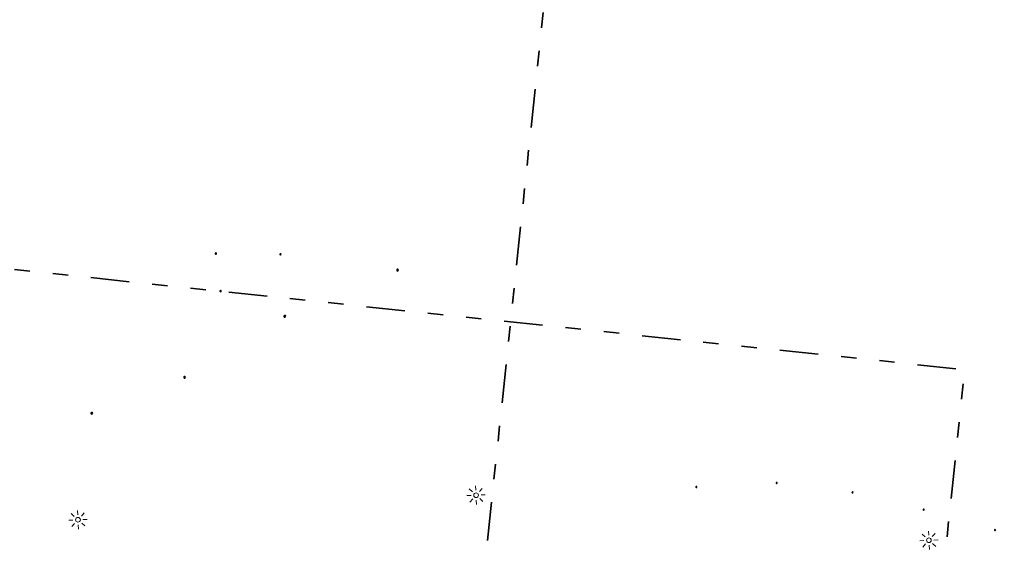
# Model space of a CAD drawing. Header units: metres. Extents: x -1 to 222837, y -2 to 853657.
# Tile 105 of 256: x 110850 to 110914, y 426780 to 426815. Entities that reach past the tile are written whole.
import ezdxf

# ---------------------------------------------------------------- set-up
doc = ezdxf.new("R2010")
doc.units = ezdxf.units.M
doc.header["$XCLIPFRAME"] = 0
doc.linetypes.add('AL-TEKENBLADGRENS', pattern=[11.5, 2.5, -1.5, 1, -1.5, 1, -1.5, 2.5])
doc.layers.add('A-Maatvoering', color=30, linetype='Continuous')
doc.layers.add('X-REF', color=7, linetype='Continuous')
for name, color, linetype, lineweight in [('B-Lichtmast', 8, 'Continuous', 5), ('N-GRN-BOOM', 70, 'Continuous', 25), ('N-GRN-BOOM @ 0.02', 70, 'Continuous', 25), ('N-WE-VH-KANTOPSLUITING_VOORKANT RWS-BAND', 7, 'Continuous', 25), ('N-WE-VH-VERHARDING_ASFALT-A', 252, 'Continuous', 18), ('Openbaar_verlichtingsobject', 1, 'Continuous', 0), ('X-XX-AL-TEKENBLADGRENS-G blad 2', 7, 'AL-TEKENBLADGRENS', 35)]:
    doc.layers.add(name, color=color, linetype=linetype, lineweight=lineweight)
doc.styles.add('NLCS-ISO-ANNOTATIEF-T25', font='NLCS-ISO.ttf', dxfattribs={"height": 2.5})
doc.dimstyles.new('NLCS-ANNOTATIEF-T25-PIJL', dxfattribs={"dimtxt": 2.5, "dimasz": 2.5, "dimexe": 2, "dimexo": 2, "dimgap": 0.7, "dimtad": 1, "dimzin": 0, "dimdsep": 46, "dimtxsty": 'NLCS-ISO-ANNOTATIEF-T25', "dimcen": 0, "dimdle": 2, "dimclrd": 256, "dimclre": 256, "dimclrt": 256, "dimadec": 5, "dimazin": 0, "dimtfac": 1, "dimtofl": 0, "dimtmove": 1, "dimatfit": 0, "dimfxl": 2, "dimfxlon": 1, "dimtfillclr": 254, "dimtolj": 1, "dimtzin": 0, "dimlwd": 18, "dimlwe": 18, "dimarcsym": 0})
picture_1 = doc.add_image_def('image1.ecw', size_in_pixel=(400001, 250001))
picture_2 = doc.add_image_def('image2.ecw', size_in_pixel=(120000, 80000))

# ---------------------------------------------------------------- blocks, each defined once
blk = doc.blocks.new('*D203')
at = {"layer": 'A-Maatvoering', "linetype": 'Continuous', "lineweight": 18, "transparency": 16777216}
blk.add_line((110914.286, 426773.033), (110915.478, 426768.826), dxfattribs=at)
at = {"layer": 'A-Maatvoering', "transparency": 16777216}
blk.add_solid([(110915.558, 426768.849), (110915.398, 426768.803), (110915.614, 426768.345)], dxfattribs=at)
at = {"layer": 'Defpoints', "color": 0, "transparency": 16777216}
for p in [(110904.707, 426806.829), (110915.614, 426768.345)]:
    blk.add_point(p, dxfattribs=at)
at = {"layer": 'A-Maatvoering', "transparency": 16777216, "insert": (110914.958, 426772.09), "char_height": 0.5, "attachment_point": 5, "rotation": 285.82479, "style": 'NLCS-ISO-ANNOTATIEF-T25'}
blk.add_mtext('\\A1;R40.00', dxfattribs=at)
blk = doc.blocks.new('*D479')
at = {"layer": 'A-Maatvoering', "linetype": 'Continuous', "lineweight": 18, "transparency": 16777216}
blk.add_line((110925.396, 426776.372), (110926.902, 426774.155), dxfattribs=at)
at = {"layer": 'A-Maatvoering', "transparency": 16777216}
blk.add_solid([(110926.971, 426774.202), (110926.833, 426774.108), (110927.183, 426773.741)], dxfattribs=at)
at = {"layer": 'Defpoints', "color": 0, "transparency": 16777216}
for p in [(110904.707, 426806.829), (110927.183, 426773.741)]:
    blk.add_point(p, dxfattribs=at)
at = {"layer": 'A-Maatvoering', "transparency": 16777216, "insert": (110926.332, 426775.689), "char_height": 0.5, "attachment_point": 5, "rotation": 304.18877, "style": 'NLCS-ISO-ANNOTATIEF-T25'}
blk.add_mtext('\\A1;R40.00', dxfattribs=at)
blk = doc.blocks.new('bestaand lichtmast')
at = {"layer": 'B-Lichtmast'}
for p, q in [((-2.22, 2.02), (-1.2, 1.09)), ((-0.08, 1.62), (-0.14, 3)), ((1.09, 1.2), (2.02, 2.22)), ((1.62, 0.08), (3, 0.14)), ((-3, -0.14), (-1.62, -0.08)), ((-2.02, -2.22), (-1.09, -1.2)), ((0.14, -3), (0.08, -1.62)), ((1.2, -1.09), (2.22, -2.02))]:
    blk.add_line(p, q, dxfattribs=at)
blk.add_circle((0, 0), 0.77, dxfattribs=at)
blk = doc.blocks.new('*U2079')
at = {"flags": 128}
blk.add_lwpolyline([(4.8, 5.7), (3.2, 5.2), (2.9, 6.9, 13.158116)], format="xyb", close=True, dxfattribs=at)
blk.add_circle((0, 0), 0.4)
blk.add_point((0, 0))
blk = doc.blocks.new('*U2680')
at = {"layer": 'N-GRN-BOOM @ 0.02', "xscale": 0.008, "yscale": 0.008, "zscale": 0.008}
blk.add_blockref('*U2079', (110854.532, 426789.085), dxfattribs=at)
blk = doc.blocks.new('*U2681')
at = {"layer": 'N-GRN-BOOM @ 0.02', "xscale": 0.008, "yscale": 0.008, "zscale": 0.008}
blk.add_blockref('*U2079', (110860.561, 426791.411), dxfattribs=at)
blk = doc.blocks.new('*U2682')
at = {"layer": 'N-GRN-BOOM @ 0.02', "xscale": 0.008, "yscale": 0.008, "zscale": 0.008}
blk.add_blockref('*U2079', (110867.072, 426795.386), dxfattribs=at)
blk = doc.blocks.new('*U2707')
at = {"layer": 'N-GRN-BOOM @ 0.02', "xscale": 0.005, "yscale": 0.005, "zscale": 0.005}
blk.add_blockref('*U2079', (110893.813, 426784.288), dxfattribs=at)
blk = doc.blocks.new('*U2708')
at = {"layer": 'N-GRN-BOOM @ 0.02', "xscale": 0.005, "yscale": 0.005, "zscale": 0.005}
blk.add_blockref('*U2079', (110899.027, 426784.554), dxfattribs=at)
blk = doc.blocks.new('*U2709')
at = {"layer": 'N-GRN-BOOM @ 0.02', "xscale": 0.005, "yscale": 0.005, "zscale": 0.005}
blk.add_blockref('*U2079', (110903.954, 426783.941), dxfattribs=at)
blk = doc.blocks.new('*U2710')
at = {"layer": 'N-GRN-BOOM @ 0.02', "xscale": 0.005, "yscale": 0.005, "zscale": 0.005}
blk.add_blockref('*U2079', (110908.575, 426782.817), dxfattribs=at)
blk = doc.blocks.new('*U2711')
at = {"layer": 'N-GRN-BOOM @ 0.02', "xscale": 0.005, "yscale": 0.005, "zscale": 0.005}
blk.add_blockref('*U2079', (110913.208, 426781.486), dxfattribs=at)
blk = doc.blocks.new('*U2743')
at = {"layer": 'N-GRN-BOOM @ 0.02', "xscale": 0.008, "yscale": 0.008, "zscale": 0.008}
blk.add_blockref('*U2079', (110874.395, 426798.384), dxfattribs=at)
blk = doc.blocks.new('*U2744')
at = {"layer": 'N-GRN-BOOM @ 0.02', "xscale": 0.006, "yscale": 0.006, "zscale": 0.006}
blk.add_blockref('*U2079', (110862.596, 426799.461), dxfattribs=at)
blk = doc.blocks.new('*U2745')
at = {"layer": 'N-GRN-BOOM @ 0.02', "xscale": 0.006, "yscale": 0.006, "zscale": 0.006}
blk.add_blockref('*U2079', (110862.899, 426797.023), dxfattribs=at)
blk = doc.blocks.new('*U2746')
at = {"layer": 'N-GRN-BOOM @ 0.02', "xscale": 0.006, "yscale": 0.006, "zscale": 0.006}
blk.add_blockref('*U2079', (110866.785, 426799.41), dxfattribs=at)

msp = doc.modelspace()

# ---------------------------------------------------------------- hatches: boundary and pattern name
at = {"layer": 'N-WE-VH-VERHARDING_ASFALT-A', "transparency": 33554559}
h = msp.add_hatch(dxfattribs=at)
h.set_pattern_fill('AVH-ASFALT_LAAG2-D', color=256, scale=20, style=0, pattern_type=2)
h.set_pattern_definition([(45, (107770.70876, 433861.11063), (-0.282842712, 0.282842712), []), (45, (107770.94876, 433861.11063), (-0.282842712, 0.282842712), [0.2, -0.1])])
edge = h.paths.add_edge_path(flags=16)
edge.add_arc((110933.9354, 426772.3446), 1, 132.047175, 220.587252, ccw=False)
edge.add_arc((110907.648, 426801.4914), 38.25, 312.047175, 314.085103)
edge.add_line((110934.2596, 426774.0161), (110936.1654, 426772.388))
edge.add_arc((110912.484, 426796.2332), 33.6066, 311.906371, 314.802522, ccw=False)
edge.add_arc((110934.2608, 426771.9647), 1, 220.587252, 312.028807, ccw=False)
edge.add_line((110933.5014, 426771.3141), (110933.176, 426771.6939))
edge = h.paths.add_edge_path(flags=16)
edge.add_arc((110950.2379, 426767.3581), 16.3582, 138.310168, 144.10858, ccw=False)
edge.add_arc((110907.4289, 426801.6064), 38.4973, 322.625981, 323.686799)
edge.add_arc((110907.4289, 426801.6064), 38.4973, 323.686799, 334.752283)
edge.add_arc((110992.5013, 426761.6303), 55.4996, 139.601552, 154.8854, ccw=False)
edge.add_line((110950.2353, 426797.5996), (110951.0374, 426797.2753))
edge.add_arc((110978.96, 426779.2145), 33.2545, 147.104668, 154.979501)
edge.add_line((110948.8262, 426793.2793), (110944.5101, 426784.1203))
edge.add_arc((110907.5065, 426801.5676), 40.9105, 323.595504, 334.756039, ccw=False)
edge.add_arc((110941.6354, 426775.8822), 1.8497, 130.537609, 155.532224)
edge.add_arc((110908.6279, 426802.7131), 40.75, 319.858843, 320.236005, ccw=False)
edge.add_arc((110929.1475, 426785.2588), 13.8118, 318.895457, 320.334492, ccw=False)
edge.add_arc((110899.869, 426810.324), 52.3534, 318.105364, 319.29137, ccw=False)
edge.add_line((110938.8396, 426775.3643), (110936.9856, 426776.9482))
h.paths.add_polyline_path([(110936.7611, 426776.6788), (110936.9888, 426776.9454), (110938.8396, 426775.3643), (110938.2438, 426774.6696), (110937.8604, 426774.2323), (110937.2863, 426773.5913), (110936.612, 426772.8589), (110936.1654, 426772.388), (110934.2596, 426774.0161), (110934.8306, 426774.5746), (110935.3267, 426775.082), (110935.8488, 426775.6657), (110936.2701, 426776.1091)], flags=16)
edge = h.paths.add_edge_path(flags=16)
edge.add_arc((110914.5709, 426763.2711), 0.7579, 271.399166, 366.139556)
edge.add_arc((110914.5747, 426763.2646), 0.7548, 6.663089, 98.605341)
edge.add_arc((110906.1135, 426817.2181), 53.8581, 271.513145, 278.917051, ccw=False)
edge.add_line((110907.5357, 426763.3787), (110907.4867, 426763.3774))
edge.add_line((110907.4867, 426763.3774), (110907.468, 426763.377))
edge.add_arc((110907.473, 426763.1704), 0.2067, 91.386866, 177.951074)
edge.add_line((110907.2664, 426763.1777), (110907.265, 426763.1395))
edge.add_arc((110907.4716, 426763.1321), 0.2067, 177.951074, 262.774864)
edge.add_line((110907.4456, 426762.9271), (110907.943, 426762.864))
edge.add_arc((110913.5347, 426805.6966), 43.196, 262.562216, 271.399166)
edge = h.paths.add_edge_path()
edge.add_line((110940.3877, 426770.4607), (110942.929, 426775.478))
edge.add_line((110942.929, 426775.478), (110946.233, 426782.009))
edge.add_line((110946.233, 426782.009), (110950.625, 426790.714))
edge.add_line((110950.625, 426790.714), (110950.6843, 426790.8307))
edge.add_line((110950.6843, 426790.8307), (110950.745, 426790.9467))
edge.add_line((110950.745, 426790.9467), (110950.807, 426791.062))
edge.add_line((110950.807, 426791.062), (110950.87, 426791.1761))
edge.add_line((110950.87, 426791.1761), (110950.9344, 426791.2894))
edge.add_line((110950.9344, 426791.2894), (110951, 426791.402))
edge.add_line((110951, 426791.402), (110951.551, 426792.233))
edge.add_line((110951.551, 426792.233), (110953.363, 426794.98))
edge.add_line((110953.363, 426794.98), (110953.5449, 426795.2609))
edge.add_line((110953.5449, 426795.2609), (110953.7229, 426795.5442))
edge.add_line((110953.7229, 426795.5442), (110953.897, 426795.83))
edge.add_line((110953.897, 426795.83), (110954.0277, 426796.0506))
edge.add_line((110954.0277, 426796.0506), (110952.1898, 426796.8041))
edge.add_line((110952.1898, 426796.8041), (110946.6135, 426799.09))
edge.add_arc((110991.2398, 426765.2596), 56, 142.834895, 154.341131)
edge.add_arc((110904.7065, 426806.8288), 40, 271.487478, 334.341131, ccw=False)
edge.add_line((110905.7449, 426766.8422), (110905.0283, 426760.0378))
edge.add_line((110905.0283, 426760.0378), (110912.2932, 426759.2727))
edge.add_line((110912.2932, 426759.2727), (110912.8173, 426759.2218))
edge.add_arc((110915.6969, 426791.594), 32.5, 264.916799, 277.079058)
edge.add_line((110919.7022, 426759.3417), (110921.8882, 426759.6892))
edge.add_arc((110923.7932, 426749.8723), 10, 30.933148, 100.982092, ccw=False)
edge.add_line((110932.3709, 426755.0127), (110932.5823, 426754.66))
edge.add_line((110932.5823, 426754.66), (110932.5827, 426754.6602))
edge.add_line((110932.5827, 426754.6602), (110937.8437, 426757.5527))
edge.add_line((110937.8437, 426757.5527), (110936.3935, 426759.9725))
edge.add_arc((110941.5402, 426763.0567), 6, 132.163859, 210.933148, ccw=False)
edge.add_arc((110915.6969, 426791.594), 32.5, 312.163859, 319.439143)
edge = h.paths.add_edge_path(flags=0)
edge.add_arc((110914.5747, 426763.2646), 0.7548, 6.663321, 98.651315)
edge.add_arc((110906.1135, 426817.2181), 53.8581, 278.916408, 278.917052)
edge.add_arc((110914.5747, 426763.2646), 0.7548, 6.663089, 98.605341, ccw=False)
edge = h.paths.add_edge_path(flags=0)
edge.add_arc((110914.5443, 426763.2626), 0.5478, 7.875634, 99.664761)
edge.add_arc((110907.5759, 426802.2791), 39.0862, 280.132833, 280.133094)
edge.add_arc((110914.5443, 426763.2626), 0.5478, 7.875479, 99.646143, ccw=False)

# ---------------------------------------------------------------- linework, layer by layer
at = {"layer": 'N-WE-VH-KANTOPSLUITING_VOORKANT RWS-BAND', "flags": 128}
msp.add_lwpolyline([(110847.5055, 426772.6313), (110900.5174, 426767.0487, 0.3169914), (110940.7621, 426789.5083, -0.3166094), (110997.0273, 426820.9597), (111007.4046, 426819.8815), (111027.4729, 426817.7963), (111088.029, 426811.5043, -0.1033162), (111116.0716, 426802.539, -0.0084798), (111118.167, 426801.3049, -0.0291658), (111124.3225, 426797.1573, -0.1114675), (111143.6689, 426772.0344), (111148.6442, 426761.3052), (111155.0361, 426750.4923), (111159.5907, 426740.6704), (111167.1636, 426724.3397), (111170.9843, 426716.1004), (111194.9636, 426664.3897), (111198.9736, 426655.7422), (111206.8489, 426638.7594, 0.0606981), (111213.6256, 426627.8404, 0.0298473), (111217.9876, 426622.4097, 0.0606981), (111227.1879, 426613.4374), (111238.6806, 426604.6715)], format="xyb", dxfattribs=at)
at = {"layer": 'X-XX-AL-TEKENBLADGRENS-G blad 2', "color": 4, "flags": 128}
for points in [[(110998.5726, 426787.6362), (111114.7655, 426775.4002), (111120.0377, 426825.4655), (110887.5234, 426849.9511), (110870.327, 426686.6541), (110986.4158, 426674.429), (110998.5726, 426787.6362)], [(110866.058, 426726.9979), (110867.6332, 426741.9561), (110905.5566, 426737.9625), (110911.2384, 426791.9167), (110706.1723, 426813.5118), (110698.9153, 426744.5994)]]:
    msp.add_lwpolyline(points, close=True, dxfattribs=at)

# ---------------------------------------------------------------- block references
at = {"layer": 'N-GRN-BOOM'}
for name in ['*U2744', '*U2746', '*U2743', '*U2745', '*U2682', '*U2681', '*U2680', '*U2707', '*U2708', '*U2709', '*U2710', '*U2711']:
    msp.add_blockref(name, (0, 0), dxfattribs=at)
at = {"layer": 'Openbaar_verlichtingsobject', "color": 1, "lineweight": 13, "xscale": 0.2, "yscale": 0.2, "zscale": 0.2}
for p in [(110879.4958, 426783.7573), (110853.6352, 426782.1593), (110908.9189, 426780.8267)]:
    msp.add_blockref('bestaand lichtmast', p, dxfattribs=at)

# ---------------------------------------------------------------- dimensions: what is measured, and where the dimension line sits
at = {"layer": 'A-Maatvoering'}
for center, mpoint, picture, middle in [((110904.7065, 426806.8288, -0.11), (110915.6144, 426768.3448, -0.11), '*D203', (110914.5829, 426771.984, -0.11)), ((110904.7065, 426806.8288, -0.01), (110927.1834, 426773.7411, -0.01), '*D479', (110926.009, 426775.47, -0.01))]:
    dim = msp.add_radius_dim(center=center, mpoint=mpoint, dimstyle='NLCS-ANNOTATIEF-T25-PIJL', dxfattribs=at)
    dim.commit()
    dim.dimension.update_dxf_attribs({"geometry": picture, "text_midpoint": middle, "dimtype": 164})

# ---------------------------------------------------------------- pictures from other files: only their frames are drawn
at = {"layer": 'X-REF'}
image = msp.add_image(picture_1, insert=(100000.0001, 424999.9001), size_in_units=(40000, 25000.0375), dxfattribs=at)
image.set_boundary_path([(93497.8255, 208977.5368), (156894.5073, 250000.5)])
image = msp.add_image(picture_2, insert=(109499.5231, 424999.9595), size_in_units=(6001.8618, 4001.2412), dxfattribs=at)
image.dxf.flags = 7

doc.saveas('drawing.dxf')
